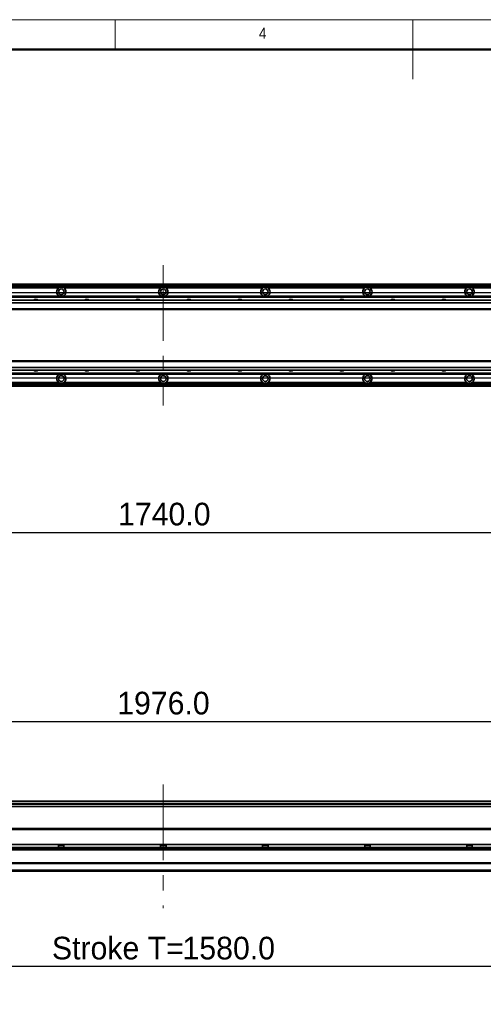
# Model space of a CAD drawing. Header units: millimetres. Extents: x 35 to 2905, y 35 to 2044.
# Tile 9 of 13: x 1008 to 1553, y 887 to 2044. Entities that reach past the tile are written whole.
import ezdxf

# ---------------------------------------------------------------- set-up
doc = ezdxf.new("R2010")
doc.units = ezdxf.units.MM
doc.header["$LTSCALE"] = 7
doc.linetypes.add('CENTERX2', pattern=[20.32, 12.7, -2.54, 2.54, -2.54])
doc.layers.add('黑色实线', color=7, linetype='Continuous')
doc.styles.add('SLDTEXTSTYLE1', font='Gothic.ttf', dxfattribs={"width": 0.913})
doc.styles.add('SLDTEXTSTYLE8', font='txt')
doc.dimstyles.new('SLDDIMSTYLE0', dxfattribs={"dimtxt": 26.6, "dimasz": 14, "dimexe": 0, "dimexo": 0.0625, "dimgap": 6.65, "dimtad": 2, "dimdec": 1, "dimrnd": 1e-09, "dimzin": 4, "dimdsep": 46, "dimtxsty": 'SLDTEXTSTYLE8', "dimsah": 1, "dimcen": 0.09, "dimadec": 0, "dimazin": 1, "dimtfac": 1, "dimtdec": 1, "dimtmove": 0, "dimatfit": 0, "dimfxl": 0, "dimfrac": 2, "dimtolj": 1, "dimtzin": 12, "dimarcsym": 0})
doc.dimstyles.new('SLDDIMSTYLE5', dxfattribs={"dimtxt": 26.6, "dimasz": 14, "dimexe": 0, "dimexo": 0.0625, "dimgap": 6.65, "dimtad": 2, "dimdec": 1, "dimrnd": 1e-09, "dimzin": 4, "dimdsep": 46, "dimtxsty": 'SLDTEXTSTYLE8', "dimsah": 1, "dimcen": 0.09, "dimadec": 0, "dimazin": 1, "dimtfac": 1, "dimtdec": 1, "dimtofl": 0, "dimtmove": 0, "dimatfit": 3, "dimfxl": 0, "dimfrac": 2, "dimtolj": 1, "dimtzin": 12, "dimarcsym": 0})

# ---------------------------------------------------------------- blocks, each defined once
blk = doc.blocks.new('_D_8')
at = {"layer": '黑色实线'}
for p, q in [((2234.7, 1723.3), (2234.7, 1751.3)), ((366.6, 1723.3), (2241.7, 1723.3)), ((2234.7, 1623.3), (2234.7, 1723.3)), ((366.6, 1623.3), (2241.7, 1623.3)), ((2234.7, 1623.3), (2234.7, 1595.3))]:
    blk.add_line(p, q, dxfattribs=at)
for points in [[(2234.7, 1723.3), (2236.8, 1737.3), (2232.6, 1737.3)], [(2234.7, 1623.3), (2232.6, 1609.3), (2236.8, 1609.3)]]:
    blk.add_solid(points, dxfattribs=at)
at = {"layer": '黑色实线', "insert": (2199.8, 1633.4), "char_height": 26.6, "attachment_point": 1, "rotation": 90, "style": 'SLDTEXTSTYLE8'}
blk.add_mtext('100.0', dxfattribs=at)
blk = doc.blocks.new('_D_18')
at = {"layer": '黑色实线'}
for p, q in [((306.7, 1563.4), (306.7, 1434.5)), ((2046.7, 1563.4), (2046.7, 1434.5)), ((306.7, 1441.5), (2046.7, 1441.5))]:
    blk.add_line(p, q, dxfattribs=at)
for points in [[(306.7, 1441.5), (320.7, 1439.4), (320.7, 1443.6)], [(2046.7, 1441.5), (2032.7, 1443.6), (2032.7, 1439.4)]]:
    blk.add_solid(points, dxfattribs=at)
at = {"layer": '黑色实线', "insert": (1123.5, 1476.4), "char_height": 26.6, "attachment_point": 1, "style": 'SLDTEXTSTYLE8'}
blk.add_mtext('1740.0', dxfattribs=at)
blk = doc.blocks.new('_D_19')
at = {"layer": '黑色实线'}
for p, q in [((188.7, 1109.9), (188.7, 1226.4)), ((2164.7, 1109.9), (2164.7, 1226.4)), ((188.7, 1219.4), (2164.7, 1219.4))]:
    blk.add_line(p, q, dxfattribs=at)
for points in [[(188.7, 1219.4), (202.7, 1217.3), (202.7, 1221.5)], [(2164.7, 1219.4), (2150.7, 1221.5), (2150.7, 1217.3)]]:
    blk.add_solid(points, dxfattribs=at)
at = {"layer": '黑色实线', "insert": (1122.5, 1254.3), "char_height": 26.6, "attachment_point": 1, "style": 'SLDTEXTSTYLE8'}
blk.add_mtext('1976.0', dxfattribs=at)
blk = doc.blocks.new('_D_24')
at = {"layer": '黑色实线'}
for p, q in [((370.2, 1087.6), (370.2, 924.5)), ((1950.2, 1084.1), (1950.2, 924.5)), ((1950.2, 931.5), (370.2, 931.5))]:
    blk.add_line(p, q, dxfattribs=at)
for points in [[(370.2, 931.5), (384.2, 929.4), (384.2, 933.6)], [(1950.2, 931.5), (1936.2, 933.6), (1936.2, 929.4)]]:
    blk.add_solid(points, dxfattribs=at)
at = {"layer": '黑色实线', "char_height": 26.6, "attachment_point": 1, "style": 'SLDTEXTSTYLE8'}
for s, insert in [('Stroke T=', (1045.7, 966.4)), ('1580.0', (1199.3, 966.4))]:
    blk.add_mtext(s, dxfattribs=dict(at, insert=insert))

msp = doc.modelspace()

# ---------------------------------------------------------------- linework, layer by layer
at = {"color": 7, "linetype": 'Continuous', "lineweight": 18}
for p, q in [((2905, 2044), (35, 2044)), ((1120, 2009), (1120, 2044)), ((1470, 2044), (1470, 1974)), ((70, 2009), (2870, 2009))]:
    msp.add_line(p, q, dxfattribs=at)
at = {"color": 7, "linetype": 'Continuous', "lineweight": 50}
msp.add_line((2870, 2009), (70, 2009), dxfattribs=at)
at = {"color": 7, "linetype": 'Continuous', "lineweight": 35}
for p, q in [((2007.2329002, 1733.2895831), (346.2329465, 1733.2895831)), ((346.2329465, 1733.0895835), (2007.2329002, 1733.0895835)), ((346.2329465, 1732.8895838), (2007.2329002, 1732.8895838)), ((2007.2329002, 1732.7895821), (346.2329465, 1732.7895821)), ((2007.2329002, 1730.7844446), (346.2329465, 1730.7844446)), ((1053.5633522, 1728.7844443), (939.9025398, 1728.7844443)), ((1173.563357, 1728.7844443), (1059.9025446, 1728.7844443)), ((1293.5633617, 1728.7844443), (1179.9025494, 1728.7844443)), ((1413.5633665, 1728.7844443), (1299.9025541, 1728.7844443)), ((1533.5633713, 1728.7844443), (1419.9025589, 1728.7844443)), ((1653.563376, 1728.7844443), (1539.9025637, 1728.7844443)), ((2132.2329002, 1714.2895819), (221.2329465, 1714.2895819)), ((371.732946, 1719.2844437), (1981.7328411, 1719.2844437)), ((371.732946, 1718.9914235), (1981.7328411, 1718.9914235)), ((371.732946, 1718.0925631), (1981.7328411, 1718.0925631)), ((371.732946, 1717.799543), (1981.7328411, 1717.799543)), ((2132.2329002, 1711.2895795), (221.2329465, 1711.2895795)), ((2132.2329002, 1704.2895784), (221.2329465, 1704.2895784)), ((221.2329465, 1703.2895782), (2132.2329002, 1703.2895782)), ((2132.2329002, 1643.2895833), (221.2329465, 1643.2895833)), ((2132.2329002, 1642.289585), (221.2329465, 1642.289585)), ((2132.2329002, 1635.2895857), (221.2329465, 1635.2895857)), ((2132.2329002, 1632.2895833), (221.2329465, 1632.2895833)), ((371.732946, 1628.7796185), (1981.7328411, 1628.7796185)), ((371.732946, 1628.4866021), (1981.7328411, 1628.4866021)), ((371.732946, 1627.587738), (1981.7328411, 1627.587738)), ((371.732946, 1627.2947216), (1981.7328411, 1627.2947216)), ((1978.2328564, 1615.7947206), (377.2329348, 1615.7947206)), ((1978.2328564, 1613.2895821), (377.2329348, 1613.2895821)), ((1053.5633522, 1617.7947209), (939.9025398, 1617.7947209)), ((1173.563357, 1617.7947209), (1059.9025446, 1617.7947209)), ((1293.5633617, 1617.7947209), (1179.9025494, 1617.7947209)), ((1413.5633665, 1617.7947209), (1299.9025541, 1617.7947209)), ((1533.5633713, 1617.7947209), (1419.9025589, 1617.7947209)), ((1653.563376, 1617.7947209), (1539.9025637, 1617.7947209)), ((2132.2329002, 1125.8295631), (221.2329465, 1125.8295631)), ((1978.2328564, 1119.3295648), (377.2329348, 1119.3295648)), ((1950.2329784, 1093.419571), (316.7329389, 1093.419571)), ((366.5829557, 1093.4795668), (1950.2329784, 1093.4795668)), ((2007.4899155, 1068.419566), (345.9760505, 1068.419566)), ((2006.7329365, 1074.876458), (346.7329401, 1074.876458)), ((2006.7329365, 1071.4764582), (346.7329401, 1071.4764582)), ((1053.5633522, 1074.876458), (1053.5633522, 1071.4764582)), ((1059.9025446, 1073.4769167), (1053.5633522, 1073.4769167)), ((1059.9025446, 1071.4764582), (1059.9025446, 1074.876458)), ((1173.563357, 1074.876458), (1173.563357, 1071.4764582)), ((1179.9025494, 1073.4769167), (1173.563357, 1073.4769167)), ((1179.9025494, 1071.4764582), (1179.9025494, 1074.876458)), ((1293.5633617, 1074.876458), (1293.5633617, 1071.4764582)), ((1299.9025541, 1073.4769167), (1293.5633617, 1073.4769167)), ((1299.9025541, 1071.4764582), (1299.9025541, 1074.876458)), ((1413.5633665, 1074.876458), (1413.5633665, 1071.4764582)), ((1419.9025589, 1073.4769167), (1413.5633665, 1073.4769167)), ((1419.9025589, 1071.4764582), (1419.9025589, 1074.876458)), ((1533.5633713, 1074.876458), (1533.5633713, 1071.4764582)), ((1539.9025637, 1073.4769167), (1533.5633713, 1073.4769167)), ((1539.9025637, 1071.4764582), (1539.9025637, 1074.876458)), ((2152.7328449, 1053.4195656), (200.7329422, 1053.4195656)), ((2152.7328449, 1052.4195654), (200.7329422, 1052.4195654)), ((2152.7328449, 1044.4795653), (200.7329422, 1044.4795653)), ((2152.7328449, 1043.4795651), (200.7329422, 1043.4795651))]:
    msp.add_line(p, q, dxfattribs=at)
at = {"color": 8, "linetype": 'Continuous', "lineweight": 35}
for p, q in [((2007.2329002, 1732.2895811), (346.2329465, 1732.2895811)), ((1978.2328564, 1614.2895804), (377.2329348, 1614.2895804)), ((1981.7328411, 1122.8295644), (371.732946, 1122.8295644)), ((1981.7328411, 1122.3295634), (371.732946, 1122.3295634)), ((1950.7930237, 1092.419569), (316.7329389, 1092.419569)), ((2006.7329365, 1069.4195652), (346.7329401, 1069.4195652))]:
    msp.add_line(p, q, dxfattribs=at)
at = {"color": 7, "linetype": 'Continuous', "lineweight": 35}
for centre in [(1056.7329422, 1724.2895821), (1176.7329422, 1724.2895821), (1296.7329422, 1724.2895821), (1416.7329422, 1724.2895821), (1536.7329422, 1724.2895821), (1056.7329422, 1622.2895821), (1176.7329422, 1622.2895821), (1296.7329422, 1622.2895821), (1416.7329422, 1622.2895821), (1536.7329422, 1622.2895821)]:
    msp.add_circle(centre, 3.3, dxfattribs=at)
for centre, radius, start, end in [((1056.7329422, 1724.2895821), 5.5, 125.1897877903, 245.5088204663), ((1056.7329422, 1724.2895821), 5.5, 294.4911795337, 54.8102122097), ((1176.7329422, 1724.2895821), 5.5, 125.1897877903, 245.5088204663), ((1176.7329422, 1724.2895821), 5.5, 294.4911795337, 54.8102122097), ((1296.7329422, 1724.2895821), 5.5, 125.1897877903, 245.5088204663), ((1296.7329422, 1724.2895821), 5.5, 294.4911795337, 54.8102122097), ((1416.7329422, 1724.2895821), 5.5, 125.1897877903, 245.5088204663), ((1416.7329422, 1724.2895821), 5.5, 294.4911795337, 54.8102122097), ((1536.7329422, 1724.2895821), 5.5, 125.1897877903, 245.5088204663), ((1536.7329422, 1724.2895821), 5.5, 294.4911795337, 54.8102122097), ((1026.7329422, 1711.784444), 3.75, 41.9157203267, 138.0842796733), ((1086.7329422, 1711.784444), 3.75, 41.9157203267, 138.0842796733), ((1146.7329422, 1711.784444), 3.75, 41.9157203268, 138.0842796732), ((1206.7329422, 1711.784444), 3.75, 41.9157203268, 138.0842796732), ((1266.7329422, 1711.784444), 3.75, 41.9157203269, 138.0842796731), ((1326.7329422, 1711.784444), 3.75, 41.9157203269, 138.0842796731), ((1386.7329422, 1711.784444), 3.75, 41.915720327, 138.084279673), ((1446.7329422, 1711.784444), 3.75, 41.915720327, 138.084279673), ((1506.7329422, 1711.784444), 3.75, 41.9157203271, 138.0842796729), ((1026.7329422, 1634.7947201), 3.75, 221.9157203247, 318.0842796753), ((1086.7329422, 1634.7947201), 3.75, 221.9157203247, 318.0842796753), ((1146.7329422, 1634.7947201), 3.75, 221.9157203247, 318.0842796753), ((1206.7329422, 1634.7947201), 3.75, 221.9157203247, 318.0842796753), ((1266.7329422, 1634.7947201), 3.75, 221.9157203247, 318.0842796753), ((1326.7329422, 1634.7947201), 3.75, 221.9157203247, 318.0842796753), ((1386.7329422, 1634.7947201), 3.75, 221.9157203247, 318.0842796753), ((1446.7329422, 1634.7947201), 3.75, 221.9157203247, 318.0842796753), ((1506.7329422, 1634.7947201), 3.75, 221.9157203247, 318.0842796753), ((1056.7329422, 1622.2895821), 5.5, 114.4911795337, 234.8102122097), ((1056.7329422, 1622.2895821), 5.5, 305.1897877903, 65.5088204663), ((1176.7329422, 1622.2895821), 5.5, 114.4911795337, 234.8102122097), ((1176.7329422, 1622.2895821), 5.5, 305.1897877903, 65.5088204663), ((1296.7329422, 1622.2895821), 5.5, 114.4911795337, 234.8102122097), ((1296.7329422, 1622.2895821), 5.5, 305.1897877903, 65.5088204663), ((1416.7329422, 1622.2895821), 5.5, 114.4911795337, 234.8102122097), ((1416.7329422, 1622.2895821), 5.5, 305.1897877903, 65.5088204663), ((1536.7329422, 1622.2895821), 5.5, 114.4911795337, 234.8102122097), ((1536.7329422, 1622.2895821), 5.5, 305.1897877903, 65.5088204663)]:
    msp.add_arc(centre, radius, start, end, dxfattribs=at)
for points, knots in [([(1059.9025446, 1728.7844443), (1059.4430334, 1729.0538382), (1058.4946193, 1729.6098572), (1056.8107223, 1729.8693011), (1055.0685542, 1729.6537861), (1054.0629728, 1729.0730042), (1053.5633522, 1728.7844443)], [0, 0, 0, 0, 0.2356940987, 0.4864638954, 0.7448509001, 1, 1, 1, 1]), ([(1179.9025494, 1728.7844443), (1179.4430382, 1729.0538382), (1178.4946241, 1729.6098572), (1176.8107271, 1729.8693011), (1175.068559, 1729.6537861), (1174.0629775, 1729.0730042), (1173.563357, 1728.7844443)], [0, 0, 0, 0, 0.2356940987, 0.4864638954, 0.7448509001, 1, 1, 1, 1]), ([(1299.9025541, 1728.7844443), (1299.4430429, 1729.0538382), (1298.4946288, 1729.6098572), (1296.8107318, 1729.8693011), (1295.0685638, 1729.6537861), (1294.0629823, 1729.0730042), (1293.5633617, 1728.7844443)], [0, 0, 0, 0, 0.2356940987, 0.4864638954, 0.7448509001, 1, 1, 1, 1]), ([(1419.9025589, 1728.7844443), (1419.4430477, 1729.0538382), (1418.4946336, 1729.6098572), (1416.8107366, 1729.8693011), (1415.0685685, 1729.6537861), (1414.0629871, 1729.0730042), (1413.5633665, 1728.7844443)], [0, 0, 0, 0, 0.2356940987, 0.4864638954, 0.7448509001, 1, 1, 1, 1]), ([(1539.9025637, 1728.7844443), (1539.4430526, 1729.0538383), (1538.494605, 1729.6098774), (1536.8106977, 1729.8692982), (1535.0685394, 1729.6537676), (1534.0629919, 1729.0730047), (1533.5633713, 1728.7844443)], [0, 0, 0, 0, 0.235694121, 0.4864812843, 0.744850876, 1, 1, 1, 1]), ([(1053.5633522, 1617.7947209), (1054.0228634, 1617.525327), (1054.9712775, 1616.969308), (1056.6551745, 1616.7098641), (1058.3973426, 1616.9253792), (1059.402924, 1617.506161), (1059.9025446, 1617.7947209)], [0, 0, 0, 0, 0.2356940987, 0.4864638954, 0.7448509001, 1, 1, 1, 1]), ([(1173.563357, 1617.7947209), (1174.0228682, 1617.525327), (1174.9712823, 1616.969308), (1176.6551793, 1616.7098641), (1178.3973474, 1616.9253792), (1179.4029288, 1617.506161), (1179.9025494, 1617.7947209)], [0, 0, 0, 0, 0.2356940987, 0.4864638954, 0.7448509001, 1, 1, 1, 1]), ([(1293.5633617, 1617.7947209), (1294.0228729, 1617.525327), (1294.971287, 1616.969308), (1296.655184, 1616.7098641), (1298.3973521, 1616.9253792), (1299.4029336, 1617.506161), (1299.9025541, 1617.7947209)], [0, 0, 0, 0, 0.2356940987, 0.4864638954, 0.7448509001, 1, 1, 1, 1]), ([(1413.5633665, 1617.7947209), (1414.0228777, 1617.525327), (1414.9712918, 1616.969308), (1416.6551888, 1616.7098641), (1418.3973569, 1616.9253792), (1419.4029383, 1617.506161), (1419.9025589, 1617.7947209)], [0, 0, 0, 0, 0.2356940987, 0.4864638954, 0.7448509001, 1, 1, 1, 1]), ([(1533.5633713, 1617.7947209), (1534.0228825, 1617.525327), (1534.9712966, 1616.969308), (1536.6551936, 1616.7098641), (1538.3973617, 1616.9253792), (1539.4029431, 1617.506161), (1539.9025637, 1617.7947209)], [0, 0, 0, 0, 0.2356940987, 0.4864638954, 0.7448509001, 1, 1, 1, 1])]:
    msp.add_open_spline(points, degree=3, knots=knots, dxfattribs=at)
at = {"layer": '黑色实线', "linetype": 'CENTERX2', "lineweight": 18}
for p, q in [((1176.7329422, 1755.7395821), (1176.7329422, 1590.8395821)), ((1176.7329422, 1145.4295655), (1176.7329422, 999.8295655))]:
    msp.add_line(p, q, dxfattribs=at)

# ---------------------------------------------------------------- texts
at = {"color": 7, "linetype": 'Continuous', "lineweight": 0, "insert": (1289.1666667, 2034.5241742), "char_height": 12.9645833, "attachment_point": 1, "style": 'SLDTEXTSTYLE1'}
msp.add_mtext('4', dxfattribs=at)

# ---------------------------------------------------------------- dimensions: what is measured, and where the dimension line sits
at = {"layer": '黑色实线'}
dim = msp.add_linear_dim(base=(2234.7329422, 1723.284444), p1=(357.7329422, 1623.284444), p2=(357.7329422, 1723.284444), angle=90, dimstyle='SLDDIMSTYLE0', dxfattribs=at)
dim.commit()
dim.dimension.update_dxf_attribs({"geometry": '_D_8', "text_midpoint": (2234.7329422, 1675.7658611), "dimtype": 160})
for base, p1, p2, picture, middle in [((2046.7329422, 1441.4895321), (306.7329422, 1572.334444), (2046.7329422, 1572.334444), '_D_18', (1175.4410024, 1441.4895321)), ((2164.7329422, 1219.3805874), (188.7329422, 1100.9795655), (2164.7329422, 1100.9795655), '_D_19', (1174.4580763, 1219.3805874))]:
    dim = msp.add_linear_dim(base=base, p1=p1, p2=p2, dimstyle='SLDDIMSTYLE5', dxfattribs=at)
    dim.commit()
    dim.dimension.update_dxf_attribs({"geometry": picture, "text_midpoint": middle, "dimtype": 160})
dim = msp.add_linear_dim(base=(370.2329422, 931.4795655), p1=(1950.2329422, 1092.9795655), p2=(370.2329422, 1096.4795655), text='Stroke T=<>', dimstyle='SLDDIMSTYLE5', dxfattribs=at)
dim.commit()
dim.dimension.update_dxf_attribs({"geometry": '_D_24', "text_midpoint": (1174.4580763, 931.4795655), "dimtype": 160})

doc.saveas('drawing.dxf')
